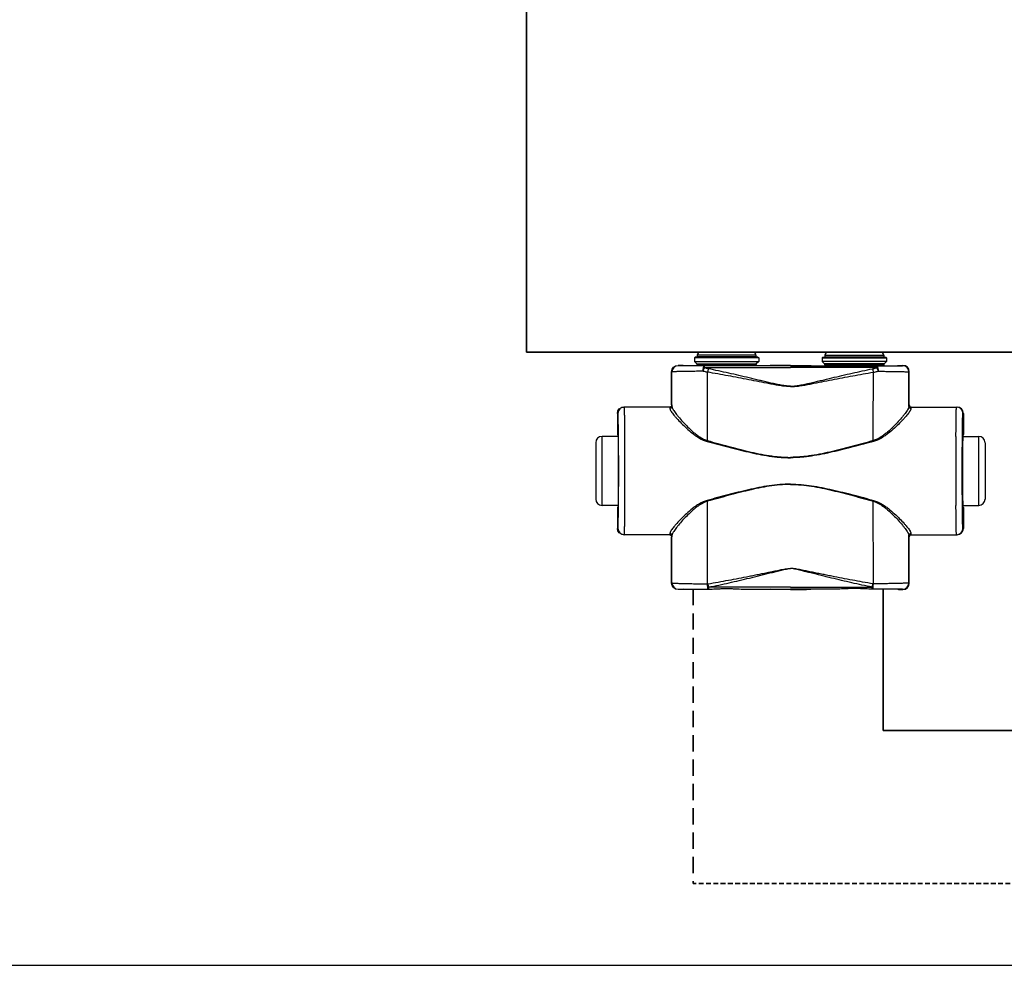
# Model space of a CAD drawing. Header units: millimetres. Extents: x -727 to 69715, y -15705 to 98123.
# Tile 203 of 256: x 45349 to 45734, y -12955 to -12585. Entities that reach past the tile are written whole.
import ezdxf

# ---------------------------------------------------------------- set-up
doc = ezdxf.new("R2010")
doc.units = ezdxf.units.MM
doc.linetypes.add('VERDECKT', pattern=[9.525, 6.35, -3.175])
for name, color, linetype, lineweight in [('UT_POTRUBI - PŘÍVOD', 1, 'Continuous', 35), ('UT_SCHÉMA_ZPÁTEČKA', 172, 'VERDECKT', 35), ('UT_ZAŘÍZENÍ - OT', 3, 'Continuous', 35)]:
    doc.layers.add(name, color=color, linetype=linetype, lineweight=lineweight)

msp = doc.modelspace()

# ---------------------------------------------------------------- linework, layer by layer
at = {"color": 0, "linetype": 'Continuous'}
for p, q in [((45637.2, -12715.96), (45614.2, -12715.96)), ((45614.2, -12715.96), (45614.2, -12716.66)), ((45636.1, -12714.86), (45615.3, -12714.86)), ((45637.2, -12715.96), (45637.2, -12716.66)), ((45664.2, -12715.96), (45664.2, -12716.66)), ((45664.2, -12715.96), (45687.2, -12715.96)), ((45665.3, -12714.86), (45686.1, -12714.86)), ((45687.2, -12715.96), (45687.2, -12716.66)), ((45606.82, -12720.08), (45606.7, -12719.96)), ((45608.35, -12719.96), (45606.7, -12719.96)), ((45608.7, -12720.07), (45608.35, -12719.96)), ((45613.4, -12716.76), (45613.1, -12717.06)), ((45638.3, -12717.06), (45613.1, -12717.06)), ((45613.1, -12717.06), (45613.1, -12718.46)), ((45613.1, -12718.46), (45614.05, -12719.42)), ((45613.1, -12718.46), (45638.3, -12718.46)), ((45638, -12716.76), (45613.4, -12716.76)), ((45614.05, -12719.42), (45637.34, -12719.42)), ((45637.2, -12716.66), (45614.2, -12716.66)), ((45614.2, -12719.77), (45637.2, -12719.77)), ((45614.2, -12719.77), (45614.2, -12720.13)), ((45621.84, -12720.15), (45617, -12720.15)), ((45617, -12720.85), (45617, -12720.15)), ((45650.7, -12720.15), (45629.55, -12720.15)), ((45637.2, -12719.77), (45637.2, -12720.13)), ((45638.3, -12718.46), (45637.34, -12719.42)), ((45638, -12716.76), (45638.3, -12717.06)), ((45638.3, -12717.06), (45638.3, -12718.46)), ((45644.45, -12719.96), (45642.7, -12720.07)), ((45650.7, -12719.96), (45644.45, -12719.96)), ((45650.7, -12719.96), (45656.95, -12719.96)), ((45650.7, -12720.15), (45671.84, -12720.15)), ((45656.95, -12719.96), (45658.7, -12720.07)), ((45663.4, -12716.76), (45663.1, -12717.06)), ((45663.1, -12717.06), (45688.3, -12717.06)), ((45663.1, -12717.06), (45663.1, -12718.46)), ((45688.3, -12718.46), (45663.1, -12718.46)), ((45663.1, -12718.46), (45664.05, -12719.42)), ((45663.4, -12716.76), (45688, -12716.76)), ((45687.34, -12719.42), (45664.05, -12719.42)), ((45664.2, -12716.66), (45687.2, -12716.66)), ((45687.2, -12719.77), (45664.2, -12719.77)), ((45664.2, -12719.77), (45664.2, -12720.13)), ((45679.55, -12720.15), (45684.4, -12720.15)), ((45684.4, -12720.85), (45684.4, -12720.15)), ((45687.2, -12719.77), (45687.2, -12720.13)), ((45688.3, -12718.46), (45687.34, -12719.42)), ((45688, -12716.76), (45688.3, -12717.06)), ((45688.3, -12717.06), (45688.3, -12718.46)), ((45692.7, -12720.07), (45693.05, -12719.96)), ((45693.05, -12719.96), (45694.7, -12719.96)), ((45694.57, -12720.08), (45694.7, -12719.96)), ((45604.32, -12722.58), (45604.2, -12722.46)), ((45604.2, -12735.46), (45604.2, -12722.46)), ((45617, -12720.85), (45650.7, -12720.85)), ((45684.4, -12720.85), (45650.7, -12720.85)), ((45697.07, -12722.58), (45697.2, -12722.46)), ((45697.2, -12735.46), (45697.2, -12722.46)), ((45604.2, -12735.46), (45604.3, -12735.46)), ((45697.2, -12735.46), (45697.09, -12735.46)), ((45583.21, -12738.76), (45583, -12738.76)), ((45583, -12738.76), (45583, -12746.91)), ((45603.5, -12736.26), (45585.5, -12736.26)), ((45697.89, -12736.26), (45715.9, -12736.26)), ((45718.19, -12738.76), (45718.4, -12738.76)), ((45718.4, -12738.76), (45718.4, -12746.91)), ((45583, -12746.91), (45583.21, -12747.26)), ((45583.39, -12747.28), (45583.39, -12747.26)), ((45718, -12747.28), (45718, -12747.26)), ((45718.4, -12746.91), (45718.19, -12747.26)), ((45574.5, -12750.26), (45574.5, -12772.26)), ((45583.24, -12747.76), (45577, -12747.76)), ((45577, -12774.76), (45577, -12747.76)), ((45718.15, -12747.76), (45724.4, -12747.76)), ((45724.4, -12774.76), (45724.4, -12747.76)), ((45726.9, -12750.26), (45726.9, -12772.26)), ((45583.24, -12774.76), (45577, -12774.76)), ((45583.21, -12775.26), (45583, -12775.61)), ((45583, -12775.61), (45583, -12783.76)), ((45583.39, -12775.26), (45583.39, -12775.25)), ((45718, -12775.26), (45718, -12775.25)), ((45718.15, -12774.76), (45724.4, -12774.76)), ((45718.19, -12775.26), (45718.4, -12775.61)), ((45718.4, -12775.61), (45718.4, -12783.76)), ((45583, -12783.76), (45583.21, -12783.76)), ((45718.4, -12783.76), (45718.19, -12783.76)), ((45603.5, -12786.26), (45585.5, -12786.26)), ((45604.3, -12787.06), (45604.2, -12787.06)), ((45604.2, -12805.16), (45604.2, -12787.06)), ((45697.09, -12787.06), (45697.2, -12787.06)), ((45697.2, -12805.16), (45697.2, -12787.06)), ((45697.89, -12786.26), (45715.9, -12786.26)), ((45604.2, -12805.16), (45604.31, -12805.04)), ((45697.2, -12805.16), (45697.08, -12805.04)), ((45606.7, -12807.66), (45606.81, -12807.54)), ((45608.35, -12807.66), (45606.7, -12807.66)), ((45608.7, -12807.56), (45608.35, -12807.66)), ((45618.24, -12805.42), (45618.42, -12805.41)), ((45618.56, -12807.47), (45618.74, -12807.47)), ((45650.7, -12806.72), (45618.74, -12806.72)), ((45618.74, -12807.47), (45618.74, -12806.72)), ((45618.74, -12807.47), (45620, -12807.47)), ((45631.39, -12807.47), (45650.7, -12807.47)), ((45644.45, -12807.66), (45642.7, -12807.56)), ((45650.7, -12807.66), (45644.45, -12807.66)), ((45650.7, -12806.72), (45682.65, -12806.72)), ((45670, -12807.47), (45650.7, -12807.47)), ((45650.7, -12807.66), (45656.95, -12807.66)), ((45656.95, -12807.66), (45658.7, -12807.56)), ((45682.65, -12807.47), (45681.39, -12807.47)), ((45682.65, -12807.47), (45682.65, -12806.72)), ((45682.83, -12807.47), (45682.65, -12807.47)), ((45683.15, -12805.42), (45682.98, -12805.41)), ((45692.7, -12807.56), (45693.05, -12807.66)), ((45693.05, -12807.66), (45694.7, -12807.66)), ((45694.7, -12807.66), (45694.58, -12807.54))]:
    msp.add_line(p, q, dxfattribs=at)
msp.add_line((-727.45, -12954.69), (68024.28, -12954.69))
for centre, radius, start, end in [((45615.3, -12715.96), 1.1, 90, 180), ((45636.1, -12715.96), 1.1, 0, 90), ((45665.3, -12715.96), 1.1, 90, 180), ((45686.1, -12715.96), 1.1, 0, 90), ((45606.82, -12722.58), 2.5, 90.0025, 179.9975), ((45613.7, -12719.77), 0.5, 0, 45), ((45615.3, -12716.66), 1.1, 180, 185.2187), ((45636.1, -12716.66), 1.1, 354.7813, 0), ((45637.7, -12719.77), 0.5, 135, 180), ((45663.7, -12719.77), 0.5, 0, 45), ((45665.3, -12716.66), 1.1, 180, 185.2187), ((45686.1, -12716.66), 1.1, 354.7813, 0), ((45687.7, -12719.77), 0.5, 135, 180), ((45694.57, -12722.58), 2.5, 0.0025, 89.9975), ((45603.5, -12735.46), 0.8, 270.0036, 359.9972), ((45697.89, -12735.46), 0.8, 180.0028, 269.9964), ((45585.71, -12738.76), 2.5, 90.0022, 180.0011), ((45715.69, -12738.76), 2.5, 359.9989, 89.9978), ((45577, -12750.26), 2.5, 90, 180), ((43143.54, -12761.26), 2442.41, 359.68325, 0.31675), ((48157.86, -12761.26), 2442.41, 179.68325, 180.31675), ((45724.4, -12750.26), 2.5, 0, 90), ((45577, -12772.26), 2.5, 180, 270), ((45724.4, -12772.26), 2.5, 270, 0), ((45585.71, -12783.76), 2.5, 179.9989, 269.9978), ((45715.69, -12783.76), 2.5, 270.0022, 0.0011), ((45603.5, -12787.06), 0.8, 0.0028, 89.9964), ((45697.89, -12787.06), 0.8, 90.0036, 179.9972), ((45606.81, -12805.04), 2.5, 180.0025, 269.9975), ((45694.58, -12805.04), 2.5, 270.0025, 359.9975)]:
    msp.add_arc(centre, radius, start, end, dxfattribs=at)
at = {"color": 0, "linetype": 'Continuous', "extrusion": (0, 0, -1)}
for centre, major_axis, ratio, start_param, end_param in [((45606.7, -12722.46), (-1.77, 1.77), 0.999973, -0.785384, 0.785384), ((45625.7, -12720.07), (-17, 0), 0.005236, 4.941076, 6.283185), ((45625.7, -12720.07), (-17, 0), 0.005236, 3.141593, 4.483702), ((45603.4, -12735.46), (-0.8, 0), 0.999986, -3.141593, -1.659157), ((45585.5, -12738.76), (-2.5, 0), 0.999945, 0, 1.570796), ((45583.21, -12761.26), (0, 14), 0.010472, 0, 3.141593), ((45585.5, -12783.76), (-2.5, 0), 0.999945, -1.570796, 0), ((45603.4, -12787.06), (0.8, 0), 0.999986, -1.395381, 0), ((45606.7, -12805.16), (1.77, 1.77), 0.999973, -3.926977, -2.356208), ((45625.7, -12807.56), (-17, 0), 0.005236, 0, 1.229157), ((45625.7, -12807.56), (-17, 0), 0.005236, 1.912436, 3.141593)]:
    msp.add_ellipse(centre, major_axis=major_axis, ratio=ratio, start_param=start_param, end_param=end_param, dxfattribs=at)
at = {"color": 0, "linetype": 'Continuous'}
for centre, major_axis, ratio, start_param, end_param in [((45675.7, -12720.07), (17, 0), 0.005236, 3.141593, 4.483702), ((45675.7, -12720.07), (17, 0), 0.005236, 4.941076, 6.283185), ((45694.7, -12722.46), (1.77, 1.77), 0.999973, -0.785384, 0.785384), ((45698, -12735.46), (0.8, 0), 0.999986, -3.141593, -1.659157), ((45715.9, -12738.76), (2.5, 0), 0.999945, 0, 1.570796), ((45718.19, -12761.26), (0, 14), 0.010472, 0, 3.141593), ((45715.9, -12783.76), (2.5, 0), 0.999945, -1.570796, 0), ((45698, -12787.06), (-0.8, 0), 0.999986, -1.395381, 0), ((45675.7, -12807.56), (17, 0), 0.005236, 1.912436, 3.141593), ((45675.7, -12807.56), (17, 0), 0.005236, 0, 1.229157), ((45694.7, -12805.16), (-1.77, 1.77), 0.999973, -3.926977, -2.356208)]:
    msp.add_ellipse(centre, major_axis=major_axis, ratio=ratio, start_param=start_param, end_param=end_param, dxfattribs=at)
for points, knots in [([(45617, -12720.15), (45616.29, -12720.15), (45614.93, -12720.15), (45613.27, -12720.15), (45612.03, -12720.14), (45611.19, -12720.14), (45610.4, -12720.13), (45609.69, -12720.13), (45609.04, -12720.12), (45608.48, -12720.12), (45607.99, -12720.11), (45607.64, -12720.11), (45607.4, -12720.1), (45607.25, -12720.1), (45607.12, -12720.1), (45607.02, -12720.1), (45606.95, -12720.09), (45606.9, -12720.09), (45606.87, -12720.09), (45606.85, -12720.09), (45606.83, -12720.09), (45606.83, -12720.09), (45606.82, -12720.09), (45606.82, -12720.08)], [0, 0, 0, 0, 0.207653, 0.400343, 0.489423, 0.572844, 0.650059, 0.720565, 0.783909, 0.839692, 0.887568, 0.927242, 0.943927, 0.958477, 0.970869, 0.981088, 0.989117, 0.992306, 0.994945, 0.997032, 0.998568, 0.999554, 1, 1, 1, 1]), ([(45617, -12720.15), (45616.91, -12720.16), (45616.8, -12720.27), (45616.73, -12720.4), (45616.66, -12720.55), (45616.58, -12720.78), (45616.51, -12721.09), (45616.45, -12721.45), (45616.4, -12721.85), (45616.39, -12722.13), (45616.38, -12722.27)], [0, 0, 0, 0, 0.117156, 0.161001, 0.211236, 0.330442, 0.472834, 0.634922, 0.812344, 1, 1, 1, 1]), ([(45629.55, -12720.15), (45628.91, -12720.15), (45627.63, -12720.18), (45625.7, -12720.2), (45623.77, -12720.18), (45622.48, -12720.15), (45621.84, -12720.15)], [0, 0, 0, 0, 0.248355, 0.5, 0.751645, 1, 1, 1, 1]), ([(45671.84, -12720.15), (45672.48, -12720.15), (45673.77, -12720.18), (45675.7, -12720.2), (45677.63, -12720.18), (45678.91, -12720.15), (45679.55, -12720.15)], [0, 0, 0, 0, 0.248355, 0.5, 0.751645, 1, 1, 1, 1]), ([(45684.4, -12720.15), (45685.1, -12720.15), (45686.46, -12720.15), (45688.12, -12720.15), (45689.36, -12720.14), (45690.21, -12720.14), (45690.99, -12720.13), (45691.71, -12720.13), (45692.35, -12720.12), (45692.92, -12720.12), (45693.4, -12720.11), (45693.76, -12720.11), (45694, -12720.1), (45694.15, -12720.1), (45694.27, -12720.1), (45694.37, -12720.1), (45694.45, -12720.09), (45694.49, -12720.09), (45694.52, -12720.09), (45694.54, -12720.09), (45694.56, -12720.09), (45694.57, -12720.09), (45694.57, -12720.09), (45694.57, -12720.08)], [0, 0, 0, 0, 0.207653, 0.400343, 0.489423, 0.572844, 0.650059, 0.720565, 0.783909, 0.839692, 0.887568, 0.927242, 0.943927, 0.958477, 0.970869, 0.981088, 0.989117, 0.992306, 0.994945, 0.997032, 0.998568, 0.999554, 1, 1, 1, 1]), ([(45684.4, -12720.15), (45684.49, -12720.16), (45684.59, -12720.27), (45684.67, -12720.4), (45684.74, -12720.55), (45684.81, -12720.78), (45684.89, -12721.09), (45684.95, -12721.45), (45684.99, -12721.85), (45685.01, -12722.13), (45685.01, -12722.27)], [0, 0, 0, 0, 0.117156, 0.161001, 0.211236, 0.330442, 0.472834, 0.634922, 0.812344, 1, 1, 1, 1]), ([(45616.38, -12722.27), (45615.55, -12722.28), (45613.94, -12722.29), (45611.97, -12722.31), (45610.51, -12722.33), (45609.5, -12722.34), (45608.57, -12722.36), (45607.72, -12722.38), (45606.96, -12722.4), (45606.29, -12722.42), (45605.71, -12722.45), (45605.29, -12722.47), (45605.01, -12722.49), (45604.83, -12722.5), (45604.68, -12722.51), (45604.56, -12722.53), (45604.46, -12722.54), (45604.39, -12722.55), (45604.34, -12722.57), (45604.32, -12722.58), (45604.32, -12722.58)], [0, 0, 0, 0, 0.207034, 0.39928, 0.488214, 0.57154, 0.648707, 0.71921, 0.782588, 0.838437, 0.886403, 0.926186, 0.942933, 0.957549, 0.970012, 0.98031, 0.988432, 0.994377, 0.998178, 1, 1, 1, 1]), ([(45604.33, -12736), (45604.33, -12734.88), (45604.33, -12730.41), (45604.32, -12725.93), (45604.32, -12722.58)], [0, 0, 0, 0, 0.250733, 1, 1, 1, 1]), ([(45617, -12720.85), (45616.87, -12721.06), (45616.64, -12721.52), (45616.46, -12722.01), (45616.38, -12722.27)], [0, 0, 0, 0, 0.464895, 1, 1, 1, 1]), ([(45618.24, -12722.63), (45618.09, -12722.61), (45617.46, -12722.51), (45616.84, -12722.38), (45616.38, -12722.27)], [0, 0, 0, 0, 0.252579, 1, 1, 1, 1]), ([(45618.57, -12721.29), (45618.43, -12721.27), (45617.9, -12721.15), (45617.38, -12720.99), (45617, -12720.85)], [0, 0, 0, 0, 0.253704, 1, 1, 1, 1]), ([(45618.57, -12721.29), (45618.5, -12721.5), (45618.38, -12721.94), (45618.29, -12722.39), (45618.24, -12722.63)], [0, 0, 0, 0, 0.464569, 1, 1, 1, 1]), ([(45650.7, -12728.27), (45650.7, -12728.27), (45650.01, -12728.27), (45648.63, -12728.19), (45646.58, -12727.91), (45644.54, -12727.56), (45641.83, -12727.06), (45638.45, -12726.39), (45634.41, -12725.6), (45630.36, -12724.81), (45626.32, -12724.05), (45622.28, -12723.32), (45619.59, -12722.86), (45618.24, -12722.63)], [0.5000015, 0.5000015, 0.5000015, 0.5000015, 0.500002, 0.5313979, 0.5627848, 0.5941575, 0.6255147, 0.6881766, 0.7507583, 0.8132458, 0.8756245, 0.9378805, 1, 1, 1, 1]), ([(45618.26, -12749.41), (45618.26, -12747.17), (45618.25, -12738.24), (45618.25, -12729.32), (45618.24, -12722.63)], [0, 0, 0, 0, 0.250952, 1, 1, 1, 1]), ([(45650.7, -12728.09), (45650.7, -12728.09), (45650.35, -12728.09), (45649.66, -12728.07), (45648.29, -12727.93), (45646.59, -12727.65), (45644.57, -12727.23), (45642.55, -12726.77), (45640.54, -12726.3), (45637.87, -12725.66), (45634.54, -12724.86), (45630.54, -12723.92), (45626.55, -12723), (45622.56, -12722.12), (45619.9, -12721.57), (45618.57, -12721.29)], [0.499995, 0.499995, 0.499995, 0.499995, 0.4999958, 0.5157333, 0.5314718, 0.5629204, 0.5943483, 0.6257534, 0.6571339, 0.6884877, 0.7511054, 0.813586, 0.8759088, 0.9380534, 1, 1, 1, 1]), ([(45650.7, -12728.09), (45650.7, -12728.09), (45651.04, -12728.09), (45651.73, -12728.07), (45653.1, -12727.93), (45654.8, -12727.65), (45656.83, -12727.23), (45658.84, -12726.77), (45660.85, -12726.3), (45663.52, -12725.66), (45666.85, -12724.86), (45670.85, -12723.92), (45674.84, -12723), (45678.83, -12722.12), (45681.49, -12721.57), (45682.82, -12721.29)], [0.499995, 0.499995, 0.499995, 0.499995, 0.4999958, 0.5157333, 0.5314718, 0.5629204, 0.5943483, 0.6257534, 0.6571339, 0.6884877, 0.7511054, 0.813586, 0.8759088, 0.9380534, 1, 1, 1, 1]), ([(45650.7, -12728.27), (45650.7, -12728.27), (45651.39, -12728.27), (45652.77, -12728.19), (45654.82, -12727.91), (45656.86, -12727.56), (45659.56, -12727.06), (45662.94, -12726.39), (45666.99, -12725.6), (45671.03, -12724.81), (45675.07, -12724.05), (45679.11, -12723.32), (45681.8, -12722.86), (45683.15, -12722.63)], [0.5000015, 0.5000015, 0.5000015, 0.5000015, 0.500002, 0.5313979, 0.5627848, 0.5941575, 0.6255147, 0.6881766, 0.7507583, 0.8132458, 0.8756245, 0.9378805, 1, 1, 1, 1]), ([(45682.82, -12721.29), (45682.96, -12721.27), (45683.49, -12721.15), (45684.01, -12720.99), (45684.4, -12720.85)], [0, 0, 0, 0, 0.253704, 1, 1, 1, 1]), ([(45682.82, -12721.29), (45682.89, -12721.5), (45683.01, -12721.94), (45683.1, -12722.39), (45683.15, -12722.63)], [0, 0, 0, 0, 0.464569, 1, 1, 1, 1]), ([(45683.13, -12749.41), (45683.14, -12747.17), (45683.14, -12738.24), (45683.14, -12729.32), (45683.15, -12722.63)], [0, 0, 0, 0, 0.250952, 1, 1, 1, 1]), ([(45683.15, -12722.63), (45683.31, -12722.61), (45683.93, -12722.51), (45684.55, -12722.38), (45685.01, -12722.27)], [0, 0, 0, 0, 0.252579, 1, 1, 1, 1]), ([(45684.4, -12720.85), (45684.52, -12721.06), (45684.75, -12721.52), (45684.93, -12722.01), (45685.01, -12722.27)], [0, 0, 0, 0, 0.464895, 1, 1, 1, 1]), ([(45685.01, -12722.27), (45685.85, -12722.28), (45687.45, -12722.29), (45689.42, -12722.31), (45690.89, -12722.33), (45691.89, -12722.34), (45692.82, -12722.36), (45693.67, -12722.38), (45694.43, -12722.4), (45695.1, -12722.42), (45695.68, -12722.45), (45696.1, -12722.47), (45696.39, -12722.49), (45696.56, -12722.5), (45696.71, -12722.51), (45696.84, -12722.53), (45696.93, -12722.54), (45697.01, -12722.55), (45697.05, -12722.57), (45697.07, -12722.58), (45697.07, -12722.58)], [0, 0, 0, 0, 0.207034, 0.39928, 0.488214, 0.57154, 0.648707, 0.71921, 0.782588, 0.838437, 0.886403, 0.926186, 0.942933, 0.957549, 0.970012, 0.98031, 0.988432, 0.994377, 0.998178, 1, 1, 1, 1]), ([(45697.06, -12736), (45697.07, -12734.88), (45697.07, -12730.41), (45697.07, -12725.93), (45697.07, -12722.58)], [0, 0, 0, 0, 0.250733, 1, 1, 1, 1]), ([(45604.3, -12735.46), (45604.3, -12735.46), (45604.3, -12735.47), (45604.3, -12735.47), (45604.31, -12735.48), (45604.31, -12735.5), (45604.31, -12735.54), (45604.32, -12735.6), (45604.32, -12735.68), (45604.32, -12735.77), (45604.33, -12735.88), (45604.33, -12735.96), (45604.33, -12736)], [0, 0, 0, 0, 0.005057, 0.017214, 0.037015, 0.06455, 0.142921, 0.252392, 0.392925, 0.564459, 0.766871, 1, 1, 1, 1]), ([(45697.09, -12735.46), (45697.09, -12735.46), (45697.09, -12735.47), (45697.09, -12735.47), (45697.09, -12735.48), (45697.08, -12735.5), (45697.08, -12735.54), (45697.08, -12735.6), (45697.07, -12735.68), (45697.07, -12735.77), (45697.07, -12735.88), (45697.07, -12735.96), (45697.06, -12736)], [0, 0, 0, 0, 0.005057, 0.017214, 0.037015, 0.06455, 0.142921, 0.252392, 0.392925, 0.564459, 0.766871, 1, 1, 1, 1]), ([(45583.39, -12747.26), (45583.39, -12746.63), (45583.37, -12745.44), (45583.36, -12744), (45583.34, -12742.94), (45583.33, -12742.24), (45583.32, -12741.6), (45583.31, -12741.02), (45583.3, -12740.5), (45583.29, -12740.05), (45583.27, -12739.67), (45583.26, -12739.39), (45583.25, -12739.2), (45583.25, -12739.09), (45583.24, -12738.99), (45583.23, -12738.91), (45583.23, -12738.85), (45583.22, -12738.8), (45583.22, -12738.78), (45583.21, -12738.76), (45583.21, -12738.76)], [0, 0, 0, 0, 0.221931, 0.420259, 0.509783, 0.592499, 0.668149, 0.736495, 0.797321, 0.850436, 0.895675, 0.932895, 0.948462, 0.961984, 0.973451, 0.982856, 0.990196, 0.99547, 0.998697, 1, 1, 1, 1]), ([(45585.9, -12747.76), (45585.9, -12746.92), (45585.89, -12745.32), (45585.87, -12743.39), (45585.86, -12741.97), (45585.84, -12741.02), (45585.83, -12740.14), (45585.82, -12739.35), (45585.81, -12738.65), (45585.79, -12738.03), (45585.78, -12737.5), (45585.77, -12737.12), (45585.76, -12736.87), (45585.75, -12736.71), (45585.74, -12736.57), (45585.74, -12736.47), (45585.73, -12736.38), (45585.72, -12736.32), (45585.72, -12736.28), (45585.71, -12736.27), (45585.71, -12736.26), (45585.71, -12736.26)], [0, 0, 0, 0, 0.218984, 0.416191, 0.505653, 0.588551, 0.664564, 0.733396, 0.794781, 0.848478, 0.894279, 0.932006, 0.947796, 0.961515, 0.973152, 0.982695, 0.990138, 0.995479, 0.998726, 0.999584, 1, 1, 1, 1]), ([(45603.5, -12736.26), (45603.5, -12736.26), (45603.5, -12736.27), (45603.5, -12736.27), (45603.51, -12736.28), (45603.51, -12736.3), (45603.51, -12736.34), (45603.52, -12736.4), (45603.52, -12736.47), (45603.52, -12736.56), (45603.53, -12736.66), (45603.53, -12736.74), (45603.53, -12736.78)], [0, 0, 0, 0, 0.005122, 0.017304, 0.037118, 0.064661, 0.143035, 0.252499, 0.393016, 0.564526, 0.766907, 1, 1, 1, 1]), ([(45604.33, -12736), (45604.33, -12736.1), (45604.29, -12736.31), (45604.11, -12736.57), (45603.84, -12736.74), (45603.63, -12736.78), (45603.53, -12736.78)], [0, 0, 0, 0, 0.247572, 0.496581, 0.747591, 1, 1, 1, 1]), ([(45603.53, -12736.78), (45603.53, -12736.85), (45603.55, -12736.99), (45603.62, -12737.21), (45603.73, -12737.46), (45603.94, -12737.84), (45604.3, -12738.39), (45604.83, -12739.09), (45605.47, -12739.88), (45606.51, -12741.06), (45608.01, -12742.64), (45610.05, -12744.6), (45611.96, -12746.25), (45613.66, -12747.51), (45615.52, -12748.72), (45617.06, -12749.44), (45618.15, -12749.74)], [0, 0, 0, 0, 0.009694, 0.02127, 0.034861, 0.050494, 0.087694, 0.13227, 0.183417, 0.240322, 0.368483, 0.511765, 0.666448, 0.747227, 0.829948, 1, 1, 1, 1]), ([(45604.33, -12736), (45604.33, -12736.07), (45604.35, -12736.21), (45604.42, -12736.44), (45604.52, -12736.7), (45604.72, -12737.11), (45605.06, -12737.67), (45605.56, -12738.4), (45606.16, -12739.2), (45607.14, -12740.42), (45608.56, -12742.04), (45610.49, -12744.06), (45612.3, -12745.75), (45613.92, -12747.06), (45615.69, -12748.32), (45617.19, -12749.1), (45618.26, -12749.41)], [0, 0, 0, 0, 0.010286, 0.022433, 0.036551, 0.052653, 0.090607, 0.135698, 0.187142, 0.244158, 0.372094, 0.514728, 0.6685, 0.748767, 0.830965, 1, 1, 1, 1]), ([(45697.06, -12736), (45697.06, -12736.07), (45697.04, -12736.21), (45696.97, -12736.44), (45696.87, -12736.7), (45696.67, -12737.11), (45696.34, -12737.67), (45695.84, -12738.4), (45695.23, -12739.2), (45694.25, -12740.42), (45692.84, -12742.04), (45690.91, -12744.06), (45689.09, -12745.75), (45687.48, -12747.06), (45685.7, -12748.32), (45684.2, -12749.1), (45683.13, -12749.41)], [0, 0, 0, 0, 0.010286, 0.022433, 0.036551, 0.052653, 0.090607, 0.135698, 0.187142, 0.244158, 0.372094, 0.514728, 0.6685, 0.748767, 0.830965, 1, 1, 1, 1]), ([(45697.86, -12736.78), (45697.86, -12736.85), (45697.84, -12736.99), (45697.77, -12737.21), (45697.66, -12737.46), (45697.45, -12737.84), (45697.09, -12738.39), (45696.56, -12739.09), (45695.92, -12739.88), (45694.88, -12741.06), (45693.38, -12742.64), (45691.34, -12744.6), (45689.43, -12746.25), (45687.73, -12747.51), (45685.87, -12748.72), (45684.33, -12749.44), (45683.24, -12749.74)], [0, 0, 0, 0, 0.009694, 0.02127, 0.034861, 0.050494, 0.087694, 0.13227, 0.183417, 0.240322, 0.368483, 0.511765, 0.666448, 0.747227, 0.829948, 1, 1, 1, 1]), ([(45697.06, -12736), (45697.06, -12736.1), (45697.11, -12736.31), (45697.29, -12736.57), (45697.55, -12736.74), (45697.76, -12736.78), (45697.86, -12736.78)], [0, 0, 0, 0, 0.247572, 0.496581, 0.747591, 1, 1, 1, 1]), ([(45697.89, -12736.26), (45697.89, -12736.26), (45697.89, -12736.27), (45697.89, -12736.27), (45697.89, -12736.28), (45697.88, -12736.3), (45697.88, -12736.34), (45697.88, -12736.4), (45697.87, -12736.47), (45697.87, -12736.56), (45697.87, -12736.66), (45697.87, -12736.74), (45697.86, -12736.78)], [0, 0, 0, 0, 0.005122, 0.017304, 0.037118, 0.064661, 0.143035, 0.252499, 0.393016, 0.564526, 0.766907, 1, 1, 1, 1]), ([(45715.49, -12747.76), (45715.49, -12746.92), (45715.5, -12745.32), (45715.52, -12743.39), (45715.54, -12741.97), (45715.55, -12741.02), (45715.56, -12740.14), (45715.57, -12739.35), (45715.59, -12738.65), (45715.6, -12738.03), (45715.61, -12737.5), (45715.63, -12737.12), (45715.64, -12736.87), (45715.64, -12736.71), (45715.65, -12736.57), (45715.66, -12736.47), (45715.66, -12736.38), (45715.67, -12736.32), (45715.68, -12736.28), (45715.68, -12736.27), (45715.69, -12736.26), (45715.69, -12736.26)], [0, 0, 0, 0, 0.218984, 0.416191, 0.505653, 0.588551, 0.664564, 0.733396, 0.794781, 0.848478, 0.894279, 0.932006, 0.947796, 0.961515, 0.973152, 0.982695, 0.990138, 0.995479, 0.998726, 0.999584, 1, 1, 1, 1]), ([(45718, -12747.26), (45718.01, -12746.63), (45718.02, -12745.44), (45718.04, -12744), (45718.05, -12742.94), (45718.06, -12742.24), (45718.07, -12741.6), (45718.08, -12741.02), (45718.1, -12740.5), (45718.11, -12740.05), (45718.12, -12739.67), (45718.13, -12739.39), (45718.14, -12739.2), (45718.15, -12739.09), (45718.15, -12738.99), (45718.16, -12738.91), (45718.17, -12738.85), (45718.17, -12738.8), (45718.18, -12738.78), (45718.18, -12738.76), (45718.19, -12738.76)], [0, 0, 0, 0, 0.221931, 0.420259, 0.509783, 0.592499, 0.668149, 0.736495, 0.797321, 0.850436, 0.895675, 0.932895, 0.948462, 0.961984, 0.973451, 0.982856, 0.990196, 0.99547, 0.998697, 1, 1, 1, 1]), ([(45583.39, -12775.25), (45583.41, -12773.06), (45583.43, -12768.39), (45583.45, -12761.26), (45583.43, -12754.13), (45583.41, -12749.47), (45583.39, -12747.28)], [0, 0, 0, 0, 0.235226, 0.499987, 0.764754, 1, 1, 1, 1]), ([(45718, -12775.25), (45717.98, -12773.06), (45717.96, -12768.39), (45717.95, -12761.26), (45717.96, -12754.13), (45717.98, -12749.47), (45718, -12747.28)], [0, 0, 0, 0, 0.235226, 0.499987, 0.764754, 1, 1, 1, 1]), ([(45618.26, -12749.41), (45618.25, -12749.44), (45618.22, -12749.55), (45618.18, -12749.66), (45618.15, -12749.74)], [0, 0, 0, 0, 0.258378, 1, 1, 1, 1]), ([(45618.15, -12749.74), (45620.82, -12750.45), (45624.82, -12751.53), (45630.18, -12752.9), (45634.22, -12753.87), (45638.29, -12754.75), (45642.39, -12755.48), (45645.84, -12755.89), (45648.61, -12756.07), (45650, -12756.1), (45650.7, -12756.1), (45650.7, -12756.1)], [0, 0, 0, 0, 0.1245061, 0.1869228, 0.2494269, 0.3120016, 0.3746311, 0.4372993, 0.4686472, 0.4999998, 0.5, 0.5, 0.5, 0.5]), ([(45618.26, -12749.41), (45620.91, -12750.14), (45624.9, -12751.25), (45630.23, -12752.66), (45634.26, -12753.66), (45638.31, -12754.56), (45642.4, -12755.31), (45645.85, -12755.74), (45648.61, -12755.92), (45650, -12755.95), (45650.7, -12755.95), (45650.7, -12755.95)], [0, 0, 0, 0, 0.1244767, 0.1868883, 0.2493924, 0.3119715, 0.3746087, 0.437287, 0.4686409, 0.4999998, 0.5, 0.5, 0.5, 0.5]), ([(45683.13, -12749.41), (45680.48, -12750.14), (45676.5, -12751.25), (45671.16, -12752.66), (45667.13, -12753.66), (45663.08, -12754.56), (45658.99, -12755.31), (45655.55, -12755.74), (45652.78, -12755.92), (45651.39, -12755.95), (45650.7, -12755.95), (45650.7, -12755.95)], [0, 0, 0, 0, 0.1244767, 0.1868883, 0.2493924, 0.3119715, 0.3746087, 0.437287, 0.4686409, 0.4999998, 0.5, 0.5, 0.5, 0.5]), ([(45683.24, -12749.74), (45680.57, -12750.45), (45676.57, -12751.53), (45671.22, -12752.9), (45667.17, -12753.87), (45663.11, -12754.75), (45659.01, -12755.48), (45655.56, -12755.89), (45652.78, -12756.07), (45651.39, -12756.1), (45650.7, -12756.1), (45650.7, -12756.1)], [0, 0, 0, 0, 0.1245061, 0.1869228, 0.2494269, 0.3120016, 0.3746311, 0.4372993, 0.4686472, 0.4999998, 0.5, 0.5, 0.5, 0.5]), ([(45683.13, -12749.41), (45683.14, -12749.44), (45683.17, -12749.55), (45683.21, -12749.66), (45683.24, -12749.74)], [0, 0, 0, 0, 0.258378, 1, 1, 1, 1]), ([(45650.7, -12766.43), (45649.31, -12766.43), (45646.53, -12766.55), (45642.39, -12767.05), (45638.29, -12767.77), (45634.22, -12768.65), (45630.18, -12769.63), (45624.82, -12770.99), (45620.82, -12772.07), (45618.15, -12772.79)], [0.5, 0.5, 0.5, 0.5, 0.5626889, 0.6253582, 0.6879892, 0.7505657, 0.8130716, 0.8754902, 1, 1, 1, 1]), ([(45650.7, -12766.43), (45652.09, -12766.43), (45654.87, -12766.55), (45659.01, -12767.05), (45663.11, -12767.77), (45667.17, -12768.65), (45671.22, -12769.63), (45676.57, -12770.99), (45680.57, -12772.07), (45683.24, -12772.79)], [0.5, 0.5, 0.5, 0.5, 0.5626889, 0.6253582, 0.6879892, 0.7505657, 0.8130716, 0.8754902, 1, 1, 1, 1]), ([(45650.7, -12766.58), (45649.31, -12766.58), (45646.53, -12766.7), (45642.4, -12767.21), (45638.31, -12767.96), (45634.26, -12768.87), (45630.23, -12769.87), (45624.9, -12771.28), (45620.91, -12772.38), (45618.26, -12773.12)], [0.5, 0.5, 0.5, 0.5, 0.5627005, 0.6253799, 0.6880187, 0.7505997, 0.8131057, 0.8755193, 1, 1, 1, 1]), ([(45650.7, -12766.58), (45652.08, -12766.58), (45654.86, -12766.7), (45658.99, -12767.21), (45663.08, -12767.96), (45667.13, -12768.87), (45671.16, -12769.87), (45676.5, -12771.28), (45680.48, -12772.38), (45683.13, -12773.12)], [0.5, 0.5, 0.5, 0.5, 0.5627005, 0.6253799, 0.6880187, 0.7505997, 0.8131057, 0.8755193, 1, 1, 1, 1]), ([(45618.15, -12772.79), (45617.06, -12773.08), (45615.52, -12773.81), (45613.66, -12775.01), (45611.96, -12776.28), (45610.05, -12777.92), (45608.01, -12779.88), (45606.51, -12781.47), (45605.47, -12782.65), (45604.83, -12783.43), (45604.3, -12784.14), (45603.94, -12784.68), (45603.73, -12785.07), (45603.62, -12785.32), (45603.55, -12785.54), (45603.53, -12785.68), (45603.53, -12785.74)], [0, 0, 0, 0, 0.170052, 0.252774, 0.333553, 0.488235, 0.631517, 0.759678, 0.816583, 0.86773, 0.912306, 0.949506, 0.965139, 0.978731, 0.990306, 1, 1, 1, 1]), ([(45618.26, -12773.12), (45617.19, -12773.43), (45615.69, -12774.2), (45613.92, -12775.46), (45612.3, -12776.77), (45610.49, -12778.46), (45608.56, -12780.48), (45607.14, -12782.11), (45606.16, -12783.32), (45605.56, -12784.13), (45605.06, -12784.86), (45604.72, -12785.42), (45604.52, -12785.82), (45604.42, -12786.08), (45604.35, -12786.31), (45604.33, -12786.46), (45604.33, -12786.53)], [0, 0, 0, 0, 0.169036, 0.251233, 0.3315, 0.485272, 0.627906, 0.755842, 0.812858, 0.864302, 0.909393, 0.947347, 0.963449, 0.977567, 0.989714, 1, 1, 1, 1]), ([(45618.26, -12773.12), (45618.25, -12773.09), (45618.22, -12772.98), (45618.18, -12772.87), (45618.15, -12772.79)], [0, 0, 0, 0, 0.258378, 1, 1, 1, 1]), ([(45618.24, -12805.42), (45618.24, -12802.74), (45618.25, -12791.97), (45618.26, -12781.21), (45618.26, -12773.12)], [0, 0, 0, 0, 0.248459, 1, 1, 1, 1]), ([(45683.13, -12773.12), (45683.14, -12773.09), (45683.17, -12772.98), (45683.21, -12772.87), (45683.24, -12772.79)], [0, 0, 0, 0, 0.258378, 1, 1, 1, 1]), ([(45683.13, -12773.12), (45684.2, -12773.43), (45685.7, -12774.2), (45687.48, -12775.46), (45689.09, -12776.77), (45690.91, -12778.46), (45692.84, -12780.48), (45694.25, -12782.11), (45695.23, -12783.32), (45695.84, -12784.13), (45696.34, -12784.86), (45696.67, -12785.42), (45696.87, -12785.82), (45696.97, -12786.08), (45697.04, -12786.31), (45697.06, -12786.46), (45697.06, -12786.53)], [0, 0, 0, 0, 0.169036, 0.251233, 0.3315, 0.485272, 0.627906, 0.755842, 0.812858, 0.864302, 0.909393, 0.947347, 0.963449, 0.977567, 0.989714, 1, 1, 1, 1]), ([(45683.15, -12805.42), (45683.15, -12802.74), (45683.14, -12791.97), (45683.14, -12781.21), (45683.13, -12773.12)], [0, 0, 0, 0, 0.248459, 1, 1, 1, 1]), ([(45683.24, -12772.79), (45684.33, -12773.08), (45685.87, -12773.81), (45687.73, -12775.01), (45689.43, -12776.28), (45691.34, -12777.92), (45693.38, -12779.88), (45694.88, -12781.47), (45695.92, -12782.65), (45696.56, -12783.43), (45697.09, -12784.14), (45697.45, -12784.68), (45697.66, -12785.07), (45697.77, -12785.32), (45697.84, -12785.54), (45697.86, -12785.68), (45697.86, -12785.74)], [0, 0, 0, 0, 0.170052, 0.252774, 0.333553, 0.488235, 0.631517, 0.759678, 0.816583, 0.86773, 0.912306, 0.949506, 0.965139, 0.978731, 0.990306, 1, 1, 1, 1]), ([(45583.21, -12783.76), (45583.21, -12783.76), (45583.22, -12783.75), (45583.22, -12783.72), (45583.23, -12783.68), (45583.23, -12783.61), (45583.24, -12783.53), (45583.25, -12783.44), (45583.25, -12783.32), (45583.26, -12783.13), (45583.27, -12782.86), (45583.29, -12782.47), (45583.3, -12782.02), (45583.31, -12781.51), (45583.32, -12780.92), (45583.33, -12780.28), (45583.34, -12779.58), (45583.36, -12778.53), (45583.37, -12777.08), (45583.39, -12775.89), (45583.39, -12775.26)], [0, 0, 0, 0, 0.001303, 0.00453, 0.009804, 0.017144, 0.026549, 0.038016, 0.051538, 0.067105, 0.104325, 0.149564, 0.202679, 0.263505, 0.331851, 0.407501, 0.490217, 0.579741, 0.778069, 1, 1, 1, 1]), ([(45585.71, -12786.26), (45585.71, -12786.26), (45585.71, -12786.26), (45585.72, -12786.24), (45585.72, -12786.2), (45585.73, -12786.14), (45585.74, -12786.06), (45585.74, -12785.95), (45585.75, -12785.82), (45585.76, -12785.66), (45585.77, -12785.4), (45585.78, -12785.02), (45585.79, -12784.49), (45585.81, -12783.88), (45585.82, -12783.17), (45585.83, -12782.38), (45585.84, -12781.51), (45585.86, -12780.56), (45585.87, -12779.14), (45585.89, -12777.2), (45585.9, -12775.6), (45585.9, -12774.76)], [0, 0, 0, 0, 0.000416, 0.001274, 0.004521, 0.009862, 0.017305, 0.026849, 0.038485, 0.052204, 0.067994, 0.105721, 0.151522, 0.205219, 0.266604, 0.335437, 0.411449, 0.494347, 0.58381, 0.781016, 1, 1, 1, 1]), ([(45715.69, -12786.26), (45715.69, -12786.26), (45715.68, -12786.26), (45715.68, -12786.24), (45715.67, -12786.2), (45715.66, -12786.14), (45715.66, -12786.06), (45715.65, -12785.95), (45715.64, -12785.82), (45715.64, -12785.66), (45715.63, -12785.4), (45715.61, -12785.02), (45715.6, -12784.49), (45715.59, -12783.88), (45715.57, -12783.17), (45715.56, -12782.38), (45715.55, -12781.51), (45715.54, -12780.56), (45715.52, -12779.14), (45715.5, -12777.2), (45715.49, -12775.6), (45715.49, -12774.76)], [0, 0, 0, 0, 0.000416, 0.001274, 0.004521, 0.009862, 0.017305, 0.026849, 0.038485, 0.052204, 0.067994, 0.105721, 0.151522, 0.205219, 0.266604, 0.335437, 0.411449, 0.494347, 0.58381, 0.781016, 1, 1, 1, 1]), ([(45718.19, -12783.76), (45718.18, -12783.76), (45718.18, -12783.75), (45718.17, -12783.72), (45718.17, -12783.68), (45718.16, -12783.61), (45718.15, -12783.53), (45718.15, -12783.44), (45718.14, -12783.32), (45718.13, -12783.13), (45718.12, -12782.86), (45718.11, -12782.47), (45718.1, -12782.02), (45718.08, -12781.51), (45718.07, -12780.92), (45718.06, -12780.28), (45718.05, -12779.58), (45718.04, -12778.53), (45718.02, -12777.08), (45718.01, -12775.89), (45718, -12775.26)], [0, 0, 0, 0, 0.001303, 0.00453, 0.009804, 0.017144, 0.026549, 0.038016, 0.051538, 0.067105, 0.104325, 0.149564, 0.202679, 0.263505, 0.331851, 0.407501, 0.490217, 0.579741, 0.778069, 1, 1, 1, 1]), ([(45603.53, -12785.74), (45603.53, -12785.78), (45603.53, -12785.86), (45603.52, -12785.96), (45603.52, -12786.05), (45603.52, -12786.13), (45603.51, -12786.18), (45603.51, -12786.22), (45603.51, -12786.24), (45603.5, -12786.25), (45603.5, -12786.26), (45603.5, -12786.26), (45603.5, -12786.26)], [0, 0, 0, 0, 0.233093, 0.435474, 0.606984, 0.747501, 0.856965, 0.935339, 0.962882, 0.982696, 0.994878, 1, 1, 1, 1]), ([(45604.33, -12786.53), (45604.33, -12786.42), (45604.29, -12786.22), (45604.11, -12785.96), (45603.84, -12785.78), (45603.63, -12785.74), (45603.53, -12785.74)], [0, 0, 0, 0, 0.247572, 0.496581, 0.747591, 1, 1, 1, 1]), ([(45697.06, -12786.53), (45697.06, -12786.42), (45697.11, -12786.22), (45697.29, -12785.96), (45697.55, -12785.78), (45697.76, -12785.74), (45697.86, -12785.74)], [0, 0, 0, 0, 0.247572, 0.496581, 0.747591, 1, 1, 1, 1]), ([(45697.86, -12785.74), (45697.87, -12785.78), (45697.87, -12785.86), (45697.87, -12785.96), (45697.87, -12786.05), (45697.88, -12786.13), (45697.88, -12786.18), (45697.88, -12786.22), (45697.89, -12786.24), (45697.89, -12786.25), (45697.89, -12786.26), (45697.89, -12786.26), (45697.89, -12786.26)], [0, 0, 0, 0, 0.233093, 0.435474, 0.606984, 0.747501, 0.856965, 0.935339, 0.962882, 0.982696, 0.994878, 1, 1, 1, 1]), ([(45604.33, -12786.53), (45604.33, -12786.57), (45604.33, -12786.65), (45604.32, -12786.75), (45604.32, -12786.85), (45604.32, -12786.92), (45604.31, -12786.98), (45604.31, -12787.02), (45604.31, -12787.04), (45604.3, -12787.05), (45604.3, -12787.06), (45604.3, -12787.06), (45604.3, -12787.06)], [0, 0, 0, 0, 0.23313, 0.435541, 0.607074, 0.747608, 0.857079, 0.93545, 0.962985, 0.982786, 0.994943, 1, 1, 1, 1]), ([(45604.31, -12805.04), (45604.32, -12803.51), (45604.32, -12797.34), (45604.33, -12791.16), (45604.33, -12786.53)], [0, 0, 0, 0, 0.248801, 1, 1, 1, 1]), ([(45697.08, -12805.04), (45697.08, -12803.51), (45697.07, -12797.34), (45697.07, -12791.16), (45697.06, -12786.53)], [0, 0, 0, 0, 0.248801, 1, 1, 1, 1]), ([(45697.06, -12786.53), (45697.07, -12786.57), (45697.07, -12786.65), (45697.07, -12786.75), (45697.07, -12786.85), (45697.08, -12786.92), (45697.08, -12786.98), (45697.08, -12787.02), (45697.09, -12787.04), (45697.09, -12787.05), (45697.09, -12787.06), (45697.09, -12787.06), (45697.09, -12787.06)], [0, 0, 0, 0, 0.23313, 0.435541, 0.607074, 0.747608, 0.857079, 0.93545, 0.962985, 0.982786, 0.994943, 1, 1, 1, 1]), ([(45618.42, -12805.41), (45619.76, -12805.19), (45622.44, -12804.73), (45626.47, -12804.01), (45630.49, -12803.25), (45633.85, -12802.59), (45636.53, -12802.05), (45638.55, -12801.65), (45640.57, -12801.23), (45642.58, -12800.82), (45644.6, -12800.4), (45646.28, -12800.06), (45647.63, -12799.79), (45648.98, -12799.55), (45650.01, -12799.41), (45650.7, -12799.41)], [0, 0, 0, 0, 0.0621172, 0.1243716, 0.1867502, 0.2492392, 0.2805207, 0.3118245, 0.3431487, 0.3744915, 0.4058513, 0.4372266, 0.4529199, 0.4686172, 0.5, 0.5, 0.5, 0.5]), ([(45618.74, -12806.72), (45620.07, -12806.46), (45622.72, -12805.91), (45626.7, -12805.03), (45630.68, -12804.12), (45634, -12803.33), (45636.66, -12802.68), (45638.65, -12802.19), (45640.65, -12801.69), (45642.64, -12801.19), (45644.64, -12800.69), (45646.31, -12800.27), (45647.64, -12799.95), (45648.98, -12799.66), (45650.01, -12799.48), (45650.7, -12799.48)], [0, 0, 0, 0, 0.0619437, 0.1240868, 0.1864104, 0.2488944, 0.2801902, 0.3115184, 0.3428764, 0.3742614, 0.4056711, 0.4371032, 0.4528275, 0.4685577, 0.5, 0.5, 0.5, 0.5]), ([(45682.98, -12805.41), (45681.63, -12805.19), (45678.95, -12804.73), (45674.92, -12804.01), (45670.9, -12803.25), (45667.54, -12802.59), (45664.86, -12802.05), (45662.84, -12801.65), (45660.83, -12801.23), (45658.81, -12800.82), (45656.79, -12800.4), (45655.11, -12800.06), (45653.76, -12799.79), (45652.41, -12799.55), (45651.38, -12799.41), (45650.7, -12799.41)], [0, 0, 0, 0, 0.0621172, 0.1243716, 0.1867502, 0.2492392, 0.2805207, 0.3118245, 0.3431487, 0.3744915, 0.4058513, 0.4372266, 0.4529199, 0.4686172, 0.5, 0.5, 0.5, 0.5]), ([(45682.65, -12806.72), (45681.33, -12806.46), (45678.67, -12805.91), (45674.69, -12805.03), (45670.71, -12804.12), (45667.39, -12803.33), (45664.73, -12802.68), (45662.74, -12802.19), (45660.75, -12801.69), (45658.75, -12801.19), (45656.75, -12800.69), (45655.09, -12800.27), (45653.75, -12799.95), (45652.41, -12799.66), (45651.38, -12799.48), (45650.7, -12799.48)], [0, 0, 0, 0, 0.0619437, 0.1240868, 0.1864104, 0.2488944, 0.2801902, 0.3115184, 0.3428764, 0.3742614, 0.4056711, 0.4371032, 0.4528275, 0.4685577, 0.5, 0.5, 0.5, 0.5]), ([(45604.31, -12805.04), (45604.32, -12805.05), (45604.34, -12805.07), (45604.39, -12805.08), (45604.48, -12805.1), (45604.59, -12805.12), (45604.74, -12805.13), (45604.92, -12805.15), (45605.12, -12805.17), (45605.46, -12805.19), (45605.96, -12805.22), (45606.63, -12805.24), (45607.42, -12805.27), (45608.32, -12805.3), (45609.31, -12805.32), (45610.39, -12805.34), (45611.55, -12805.36), (45613.24, -12805.38), (45615.48, -12805.4), (45617.3, -12805.41), (45618.24, -12805.42)], [0, 0, 0, 0, 0.001901, 0.0058, 0.011886, 0.020197, 0.030732, 0.043479, 0.058422, 0.075536, 0.116153, 0.165047, 0.22186, 0.286169, 0.35749, 0.43527, 0.518903, 0.607727, 0.798032, 1, 1, 1, 1]), ([(45697.08, -12805.04), (45697.08, -12805.05), (45697.05, -12805.07), (45697, -12805.08), (45696.91, -12805.1), (45696.8, -12805.12), (45696.65, -12805.13), (45696.48, -12805.15), (45696.27, -12805.17), (45695.93, -12805.19), (45695.44, -12805.22), (45694.76, -12805.24), (45693.97, -12805.27), (45693.07, -12805.3), (45692.08, -12805.32), (45691, -12805.34), (45689.84, -12805.36), (45688.15, -12805.38), (45685.92, -12805.4), (45684.09, -12805.41), (45683.15, -12805.42)], [0, 0, 0, 0, 0.001901, 0.0058, 0.011886, 0.020197, 0.030732, 0.043479, 0.058422, 0.075536, 0.116153, 0.165047, 0.22186, 0.286169, 0.35749, 0.43527, 0.518903, 0.607727, 0.798032, 1, 1, 1, 1]), ([(45606.81, -12807.54), (45606.82, -12807.54), (45606.82, -12807.54), (45606.83, -12807.54), (45606.85, -12807.54), (45606.88, -12807.54), (45606.91, -12807.54), (45606.96, -12807.53), (45607.05, -12807.53), (45607.17, -12807.53), (45607.32, -12807.53), (45607.49, -12807.52), (45607.69, -12807.52), (45607.92, -12807.52), (45608.27, -12807.51), (45608.77, -12807.51), (45609.43, -12807.5), (45610.18, -12807.5), (45611.02, -12807.49), (45611.93, -12807.49), (45612.91, -12807.48), (45614.34, -12807.48), (45616.23, -12807.48), (45617.77, -12807.47), (45618.56, -12807.47)], [0, 0, 0, 0, 0.000442, 0.001439, 0.003, 0.005125, 0.007814, 0.011067, 0.019262, 0.029696, 0.04235, 0.057205, 0.074237, 0.093413, 0.114703, 0.163471, 0.220191, 0.284451, 0.355774, 0.433617, 0.517377, 0.606395, 0.797271, 1, 1, 1, 1]), ([(45618.56, -12807.47), (45618.54, -12807.47), (45618.51, -12807.44), (45618.48, -12807.38), (45618.45, -12807.32), (45618.42, -12807.23), (45618.39, -12807.09), (45618.33, -12806.75), (45618.27, -12806.18), (45618.25, -12805.69), (45618.24, -12805.42)], [0, 0, 0, 0, 0.03281, 0.058939, 0.09263, 0.134005, 0.182986, 0.302653, 0.616803, 1, 1, 1, 1]), ([(45618.74, -12807.47), (45618.72, -12807.47), (45618.68, -12807.44), (45618.65, -12807.38), (45618.63, -12807.32), (45618.6, -12807.23), (45618.56, -12807.09), (45618.5, -12806.75), (45618.45, -12806.18), (45618.42, -12805.69), (45618.42, -12805.41)], [0, 0, 0, 0, 0.032697, 0.058797, 0.092469, 0.133835, 0.182813, 0.302491, 0.616704, 1, 1, 1, 1]), ([(45618.74, -12806.72), (45618.68, -12806.53), (45618.56, -12806.09), (45618.46, -12805.65), (45618.42, -12805.41)], [0, 0, 0, 0, 0.463333, 1, 1, 1, 1]), ([(45620, -12807.47), (45620.46, -12807.47), (45621.4, -12807.44), (45622.81, -12807.36), (45624.25, -12807.29), (45625.7, -12807.26), (45627.14, -12807.29), (45628.58, -12807.36), (45629.99, -12807.44), (45630.93, -12807.47), (45631.39, -12807.47)], [0, 0, 0, 0, 0.12176, 0.246313, 0.372689, 0.5, 0.627311, 0.753687, 0.87824, 1, 1, 1, 1]), ([(45681.39, -12807.47), (45680.93, -12807.47), (45679.99, -12807.44), (45678.58, -12807.36), (45677.14, -12807.29), (45675.7, -12807.26), (45674.25, -12807.29), (45672.81, -12807.36), (45671.4, -12807.44), (45670.46, -12807.47), (45670, -12807.47)], [0, 0, 0, 0, 0.12176, 0.246313, 0.372689, 0.5, 0.627311, 0.753687, 0.87824, 1, 1, 1, 1]), ([(45682.65, -12807.47), (45682.68, -12807.47), (45682.71, -12807.44), (45682.74, -12807.38), (45682.77, -12807.32), (45682.79, -12807.23), (45682.83, -12807.09), (45682.89, -12806.75), (45682.95, -12806.18), (45682.97, -12805.69), (45682.98, -12805.41)], [0, 0, 0, 0, 0.032697, 0.058797, 0.092469, 0.133835, 0.182813, 0.302491, 0.616704, 1, 1, 1, 1]), ([(45682.65, -12806.72), (45682.72, -12806.53), (45682.84, -12806.09), (45682.93, -12805.65), (45682.98, -12805.41)], [0, 0, 0, 0, 0.463333, 1, 1, 1, 1]), ([(45682.83, -12807.47), (45682.85, -12807.47), (45682.89, -12807.44), (45682.92, -12807.38), (45682.94, -12807.32), (45682.97, -12807.23), (45683.01, -12807.09), (45683.07, -12806.75), (45683.12, -12806.18), (45683.15, -12805.69), (45683.15, -12805.42)], [0, 0, 0, 0, 0.03281, 0.058939, 0.09263, 0.134005, 0.182986, 0.302653, 0.616803, 1, 1, 1, 1]), ([(45694.58, -12807.54), (45694.58, -12807.54), (45694.57, -12807.54), (45694.56, -12807.54), (45694.54, -12807.54), (45694.52, -12807.54), (45694.49, -12807.54), (45694.43, -12807.53), (45694.34, -12807.53), (45694.22, -12807.53), (45694.07, -12807.53), (45693.9, -12807.52), (45693.7, -12807.52), (45693.47, -12807.52), (45693.12, -12807.51), (45692.63, -12807.51), (45691.96, -12807.5), (45691.21, -12807.5), (45690.37, -12807.49), (45689.46, -12807.49), (45688.48, -12807.48), (45687.06, -12807.48), (45685.17, -12807.48), (45683.62, -12807.47), (45682.83, -12807.47)], [0, 0, 0, 0, 0.000442, 0.001439, 0.003, 0.005125, 0.007814, 0.011067, 0.019262, 0.029696, 0.04235, 0.057205, 0.074237, 0.093413, 0.114703, 0.163471, 0.220191, 0.284451, 0.355774, 0.433617, 0.517377, 0.606395, 0.797271, 1, 1, 1, 1])]:
    msp.add_open_spline(points, degree=3, knots=knots, dxfattribs=at)
at = {"layer": 'UT_POTRUBI - PŘÍVOD'}
for p in [(45687.04, -12807.49), (47536.96, -12862.78)]:
    msp.add_line(p, (45687.04, -12862.78), dxfattribs=at)
at = {"layer": 'UT_SCHÉMA_ZPÁTEČKA'}
msp.add_line((45612.69, -12807.49), (45612.69, -12922.7), dxfattribs=at)
at = {"layer": 'UT_SCHÉMA_ZPÁTEČKA', "ltscale": 0.3}
msp.add_line((47536.96, -12922.7), (45612.69, -12922.7), dxfattribs=at)
at = {"layer": 'UT_ZAŘÍZENÍ - OT', "linetype": 'Continuous'}
for p, q in [((45547.38, -12214.86), (45547.38, -12714.86)), ((45547.38, -12714.86), (46247.38, -12714.86))]:
    msp.add_line(p, q, dxfattribs=at)

doc.saveas('drawing.dxf')
